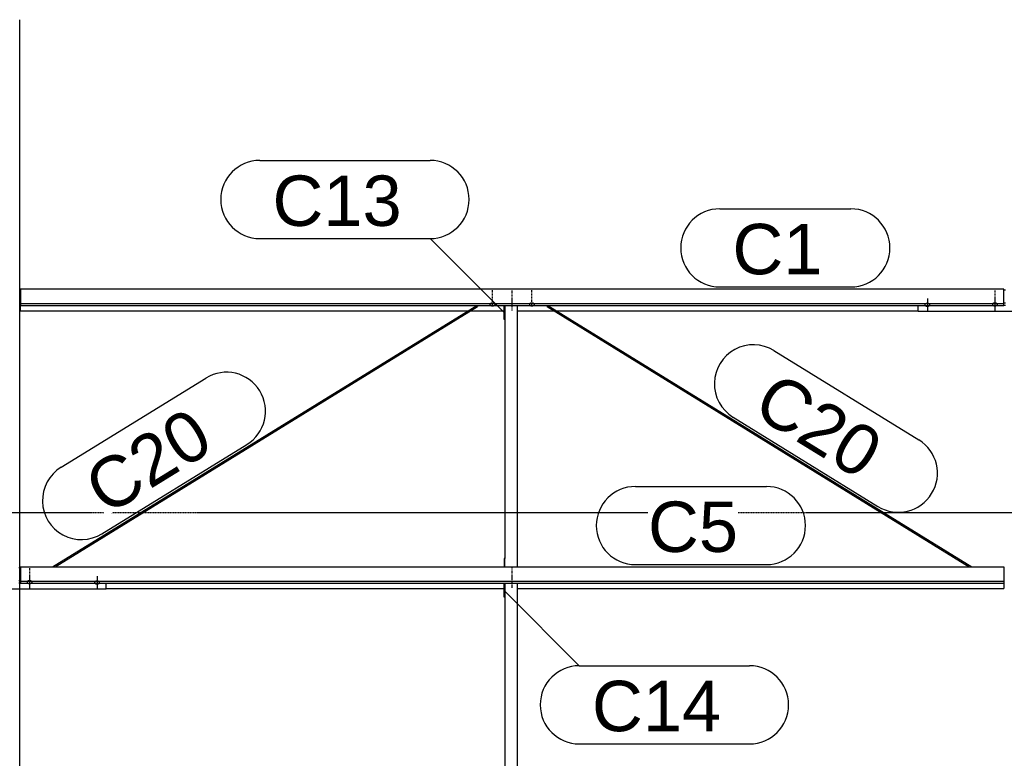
# Model space of a CAD drawing. Header units: millimetres. Extents: x -4888 to 73862, y -29046 to 15504.
# Tile 88 of 111: x 42000 to 45498, y 9716 to 12340. Entities that reach past the tile are written whole.
import ezdxf

# ---------------------------------------------------------------- set-up
doc = ezdxf.new("R2010")
doc.units = ezdxf.units.MM
doc.linetypes.add('DXK_LINE_DOT2', pattern=[3.9198, 1.9599, -1.9599])
doc.linetypes.add('DXK_LINE_DOT3', pattern=[5.9187, 2.979, -0.9799, 0.9799, -0.9799])
doc.styles.add('Arial', font='ARIAL.TTF', dxfattribs={"height": 0.2})

# ---------------------------------------------------------------- blocks, each defined once
blk = doc.blocks.new('Bolt-1953139-18688 - 1282')
at = {"color": 5, "linetype": 'DXK_LINE_DOT2'}
blk.add_line((43750, 10321.8), (43750, 10364.1), dxfattribs=at)
blk = doc.blocks.new('GridLine-1953139-4961 - 1282')
at = {"color": 174, "linetype": 'DXK_LINE_DOT3'}
blk.add_line((-1750, 10590), (64750, 10590), dxfattribs=at)
blk = doc.blocks.new('Bolt-1953139-18687 - 1282')
at = {"color": 5, "linetype": 'DXK_LINE_DOT2'}
blk.add_line((43750, 10351.6), (43750, 10394), dxfattribs=at)
blk = doc.blocks.new('Part-1953139-19141 - 1282')
at = {"color": 3, "linetype": 'Continuous'}
for p, q in [((42116.9, 10396.9), (43623.8, 11324.9)), ((42126, 10396.9), (43626.2, 11320.8)), ((43624.2, 11324.9), (43625, 11324.2)), ((43625, 11324.2), (43626.1, 11322.6)), ((43626.1, 11322.6), (43626.5, 11321.2)), ((43626.5, 11321.2), (43626.2, 11320.8))]:
    blk.add_line(p, q, dxfattribs=at)
blk = doc.blocks.new('Part-1953139-17759 - 1282')
at = {"color": 3, "linetype": 'Continuous'}
for p, q in [((41997, 10394.5), (42003, 10394.5)), ((41693, 10317.5), (41693, 10338.6)), ((41997, 10347.9), (42003, 10347.9)), ((41997, 10339.4), (42003, 10339.4)), ((42307, 10317.5), (42307, 10338.6)), ((42307, 10317.5), (41693, 10317.5))]:
    blk.add_line(p, q, dxfattribs=at)
blk = doc.blocks.new('GridLine-1953139-4953 - 1282')
at = {"color": 174, "linetype": 'DXK_LINE_DOT3'}
blk.add_line((42000, -1750), (42000, 12340), dxfattribs=at)
blk = doc.blocks.new('Bolt-1953139-17763 - 1282')
at = {"color": 5, "linetype": 'DXK_LINE_DOT2'}
blk.add_line((42035, 10391.8), (42035, 10349.5), dxfattribs=at)
blk = doc.blocks.new('Part-1953139-17172 - 1282')
at = {"color": 3, "linetype": 'Continuous'}
for p, q in [((42003, 10396.9), (45497, 10396.9)), ((42003, 10396.9), (42003, 10338.6)), ((45497, 10396.9), (45497, 10338.6)), ((42003, 10346.1), (45497, 10346.1)), ((42003, 10338.6), (45497, 10338.6)), ((45497, 10338.6), (45497, 10319.9)), ((42307, 10319.9), (43722, 10319.9)), ((43769, 10319.9), (45497, 10319.9))]:
    blk.add_line(p, q, dxfattribs=at)
blk = doc.blocks.new('Part-1953139-17171 - 1282')
at = {"color": 3, "linetype": 'Continuous'}
for p, q in [((45497, 11383.2), (42003, 11383.2)), ((42003, 11383.2), (42003, 11324.9)), ((45497, 11324.9), (45497, 11383.2)), ((42003, 11332.4), (45497, 11332.4)), ((42003, 11324.9), (45497, 11324.9)), ((42003, 11306.2), (42003, 11324.9)), ((42003, 11306.2), (43593.5, 11306.2)), ((43602.6, 11306.2), (43722, 11306.2)), ((43769, 11306.2), (43897.4, 11306.2)), ((43906.5, 11306.2), (45193, 11306.2))]:
    blk.add_line(p, q, dxfattribs=at)
blk = doc.blocks.new('Part-1953139-17570 - 1282')
at = {"color": 3, "linetype": 'Continuous'}
for p, q in [((45497, 11380.7), (45503, 11380.7)), ((45193, 11303.8), (45193, 11324.9)), ((45807, 11303.8), (45193, 11303.8)), ((45497, 11334.2), (45503, 11334.2)), ((45497, 11325.7), (45503, 11325.7)), ((45807, 11303.8), (45807, 11324.9))]:
    blk.add_line(p, q, dxfattribs=at)
blk = doc.blocks.new('Bolt-1953139-17573 - 1282')
at = {"color": 5, "linetype": 'Continuous'}
for p, q in [((45465, 11348.3), (45465, 11306)), ((45456.2, 11329.5), (45456, 11329.1)), ((45456, 11329.1), (45456, 11328.6)), ((45456, 11328.6), (45456, 11328.1)), ((45456, 11328.1), (45456.2, 11327.7)), ((45456.4, 11330), (45456.2, 11329.5)), ((45456.2, 11327.7), (45456.4, 11327.2)), ((45456.7, 11330.4), (45456.4, 11330)), ((45456.4, 11327.2), (45456.7, 11326.8)), ((45457.1, 11330.8), (45456.7, 11330.4)), ((45456.7, 11326.8), (45457.1, 11326.3)), ((45457.5, 11331.3), (45457.1, 11330.8)), ((45457.1, 11326.3), (45457.5, 11325.9)), ((45458, 11331.6), (45457.5, 11331.3)), ((45457.5, 11325.9), (45458, 11325.6)), ((45458.6, 11332), (45458, 11331.6)), ((45458, 11325.6), (45458.6, 11325.2)), ((45459.3, 11332.3), (45458.6, 11332)), ((45458.6, 11325.2), (45459.3, 11324.9)), ((45460, 11332.6), (45459.3, 11332.3)), ((45459.3, 11324.9), (45460, 11324.6)), ((45460.8, 11332.8), (45460, 11332.6)), ((45460, 11324.6), (45460.8, 11324.4)), ((45461.6, 11333), (45460.8, 11332.8)), ((45460.8, 11324.4), (45461.6, 11324.2)), ((45462.4, 11333.2), (45461.6, 11333)), ((45461.6, 11324.2), (45462.4, 11324)), ((45463.2, 11333.3), (45462.4, 11333.2)), ((45462.4, 11324), (45463.2, 11323.9)), ((45464.1, 11333.4), (45463.2, 11333.3)), ((45463.2, 11323.9), (45464.1, 11323.8)), ((45465, 11333.4), (45464.1, 11333.4)), ((45464.1, 11323.8), (45465, 11323.8)), ((45465.9, 11333.4), (45465, 11333.4)), ((45465, 11323.8), (45465.9, 11323.8)), ((45466.8, 11333.3), (45465.9, 11333.4)), ((45465.9, 11323.8), (45466.8, 11323.9)), ((45467.6, 11333.2), (45466.8, 11333.3)), ((45466.8, 11323.9), (45467.6, 11324)), ((45468.4, 11333), (45467.6, 11333.2)), ((45467.6, 11324), (45468.4, 11324.2)), ((45469.2, 11332.8), (45468.4, 11333)), ((45468.4, 11324.2), (45469.2, 11324.4)), ((45470, 11332.6), (45469.2, 11332.8)), ((45469.2, 11324.4), (45470, 11324.6)), ((45470.7, 11332.3), (45470, 11332.6)), ((45470, 11324.6), (45470.7, 11324.9)), ((45471.4, 11332), (45470.7, 11332.3)), ((45470.7, 11324.9), (45471.4, 11325.2)), ((45472, 11331.6), (45471.4, 11332)), ((45471.4, 11325.2), (45472, 11325.6)), ((45472.5, 11331.3), (45472, 11331.6)), ((45472, 11325.6), (45472.5, 11325.9)), ((45472.9, 11330.8), (45472.5, 11331.3)), ((45472.5, 11325.9), (45472.9, 11326.3)), ((45473.3, 11330.4), (45472.9, 11330.8)), ((45472.9, 11326.3), (45473.3, 11326.8)), ((45473.6, 11330), (45473.3, 11330.4)), ((45473.3, 11326.8), (45473.6, 11327.2)), ((45473.8, 11329.5), (45473.6, 11330)), ((45473.6, 11327.2), (45473.8, 11327.7)), ((45474, 11329.1), (45473.8, 11329.5)), ((45473.8, 11327.7), (45474, 11328.1)), ((45474, 11328.6), (45474, 11329.1)), ((45474, 11328.1), (45474, 11328.6))]:
    blk.add_line(p, q, dxfattribs=at)
blk = doc.blocks.new('Bolt-1953139-17574 - 1282')
at = {"color": 5, "linetype": 'DXK_LINE_DOT2'}
blk.add_line((45465, 11378.1), (45465, 11335.8), dxfattribs=at)
blk = doc.blocks.new('Bolt-1953139-17576 - 1282')
at = {"color": 5, "linetype": 'Continuous'}
for p, q in [((45225, 11349.8), (45225, 11307.4)), ((45216.2, 11328.2), (45216, 11327.7)), ((45216, 11327.7), (45216, 11327.2)), ((45216, 11327.2), (45216, 11326.8)), ((45216, 11326.8), (45216.2, 11326.3)), ((45216.4, 11328.6), (45216.2, 11328.2)), ((45216.2, 11326.3), (45216.4, 11325.8)), ((45216.7, 11329.1), (45216.4, 11328.6)), ((45216.4, 11325.8), (45216.7, 11325.4)), ((45217.1, 11329.5), (45216.7, 11329.1)), ((45216.7, 11325.4), (45217.1, 11325)), ((45217.5, 11329.9), (45217.1, 11329.5)), ((45217.1, 11325), (45217.5, 11324.6)), ((45218, 11330.3), (45217.5, 11329.9)), ((45217.5, 11324.6), (45218, 11324.2)), ((45218.6, 11330.6), (45218, 11330.3)), ((45218, 11324.2), (45218.6, 11323.8)), ((45219.3, 11330.9), (45218.6, 11330.6)), ((45218.6, 11323.8), (45219.3, 11323.5)), ((45220, 11331.2), (45219.3, 11330.9)), ((45219.3, 11323.5), (45220, 11323.3)), ((45220.8, 11331.5), (45220, 11331.2)), ((45220, 11323.3), (45220.8, 11323)), ((45221.6, 11331.7), (45220.8, 11331.5)), ((45220.8, 11323), (45221.6, 11322.8)), ((45222.4, 11331.8), (45221.6, 11331.7)), ((45221.6, 11322.8), (45222.4, 11322.7)), ((45223.2, 11331.9), (45222.4, 11331.8)), ((45222.4, 11322.7), (45223.2, 11322.5)), ((45224.1, 11332), (45223.2, 11331.9)), ((45223.2, 11322.5), (45224.1, 11322.5)), ((45225, 11332), (45224.1, 11332)), ((45224.1, 11322.5), (45225, 11322.4)), ((45225.9, 11332), (45225, 11332)), ((45225, 11322.4), (45225.9, 11322.5)), ((45226.8, 11331.9), (45225.9, 11332)), ((45225.9, 11322.5), (45226.8, 11322.5)), ((45227.6, 11331.8), (45226.8, 11331.9)), ((45226.8, 11322.5), (45227.6, 11322.7)), ((45228.4, 11331.7), (45227.6, 11331.8)), ((45227.6, 11322.7), (45228.4, 11322.8)), ((45229.2, 11331.5), (45228.4, 11331.7)), ((45228.4, 11322.8), (45229.2, 11323)), ((45230, 11331.2), (45229.2, 11331.5)), ((45229.2, 11323), (45230, 11323.3)), ((45230.7, 11330.9), (45230, 11331.2)), ((45230, 11323.3), (45230.7, 11323.5)), ((45231.4, 11330.6), (45230.7, 11330.9)), ((45230.7, 11323.5), (45231.4, 11323.8)), ((45232, 11330.3), (45231.4, 11330.6)), ((45231.4, 11323.8), (45232, 11324.2)), ((45232.5, 11329.9), (45232, 11330.3)), ((45232, 11324.2), (45232.5, 11324.6)), ((45232.9, 11329.5), (45232.5, 11329.9)), ((45232.5, 11324.6), (45232.9, 11325)), ((45233.3, 11329.1), (45232.9, 11329.5)), ((45232.9, 11325), (45233.3, 11325.4)), ((45233.6, 11328.6), (45233.3, 11329.1)), ((45233.3, 11325.4), (45233.6, 11325.8)), ((45233.8, 11328.2), (45233.6, 11328.6)), ((45233.6, 11325.8), (45233.8, 11326.3)), ((45234, 11327.7), (45233.8, 11328.2)), ((45233.8, 11326.3), (45234, 11326.8)), ((45234, 11327.2), (45234, 11327.7)), ((45234, 11326.8), (45234, 11327.2))]:
    blk.add_line(p, q, dxfattribs=at)
blk = doc.blocks.new('Bolt-1953139-18690 - 1282')
at = {"color": 5, "linetype": 'DXK_LINE_DOT2'}
blk.add_line((43750, 11307.3), (43750, 11349.6), dxfattribs=at)
blk = doc.blocks.new('Part-1953139-19142 - 1282')
at = {"color": 3, "linetype": 'Continuous'}
for p, q in [((43873.5, 11321.2), (43873.9, 11322.6)), ((43873.8, 11320.8), (43873.5, 11321.2)), ((43873.8, 11320.8), (45374, 10396.9)), ((43873.9, 11322.6), (43875, 11324.2)), ((43875, 11324.2), (43875.8, 11324.9)), ((43876.2, 11324.9), (45383.1, 10396.9))]:
    blk.add_line(p, q, dxfattribs=at)
blk = doc.blocks.new('Bolt-1953139-17762 - 1282')
at = {"color": 5, "linetype": 'Continuous'}
for p, q in [((42035, 10362), (42035, 10319.7)), ((42026.2, 10343.2), (42026, 10342.8)), ((42026, 10342.8), (42026, 10342.3)), ((42026, 10342.3), (42026, 10341.8)), ((42026, 10341.8), (42026.2, 10341.4)), ((42026.4, 10343.7), (42026.2, 10343.2)), ((42026.2, 10341.4), (42026.4, 10340.9)), ((42026.7, 10344.1), (42026.4, 10343.7)), ((42026.4, 10340.9), (42026.7, 10340.5)), ((42027.1, 10344.6), (42026.7, 10344.1)), ((42026.7, 10340.5), (42027.1, 10340)), ((42027.5, 10345), (42027.1, 10344.6)), ((42027.1, 10340), (42027.5, 10339.6)), ((42028, 10345.3), (42027.5, 10345)), ((42027.5, 10339.6), (42028, 10339.3)), ((42028.6, 10345.7), (42028, 10345.3)), ((42028, 10339.3), (42028.6, 10338.9)), ((42029.3, 10346), (42028.6, 10345.7)), ((42028.6, 10338.9), (42029.3, 10338.6)), ((42030, 10346.3), (42029.3, 10346)), ((42029.3, 10338.6), (42030, 10338.3)), ((42030.8, 10346.5), (42030, 10346.3)), ((42030, 10338.3), (42030.8, 10338.1)), ((42031.6, 10346.7), (42030.8, 10346.5)), ((42030.8, 10338.1), (42031.6, 10337.9)), ((42032.4, 10346.9), (42031.6, 10346.7)), ((42031.6, 10337.9), (42032.4, 10337.7)), ((42033.2, 10347), (42032.4, 10346.9)), ((42032.4, 10337.7), (42033.2, 10337.6)), ((42034.1, 10347.1), (42033.2, 10347)), ((42033.2, 10337.6), (42034.1, 10337.5)), ((42035, 10347.1), (42034.1, 10347.1)), ((42034.1, 10337.5), (42035, 10337.5)), ((42035.9, 10347.1), (42035, 10347.1)), ((42035, 10337.5), (42035.9, 10337.5)), ((42036.8, 10347), (42035.9, 10347.1)), ((42035.9, 10337.5), (42036.8, 10337.6)), ((42037.6, 10346.9), (42036.8, 10347)), ((42036.8, 10337.6), (42037.6, 10337.7)), ((42038.4, 10346.7), (42037.6, 10346.9)), ((42037.6, 10337.7), (42038.4, 10337.9)), ((42039.2, 10346.5), (42038.4, 10346.7)), ((42038.4, 10337.9), (42039.2, 10338.1)), ((42040, 10346.3), (42039.2, 10346.5)), ((42039.2, 10338.1), (42040, 10338.3)), ((42040.7, 10346), (42040, 10346.3)), ((42040, 10338.3), (42040.7, 10338.6)), ((42041.4, 10345.7), (42040.7, 10346)), ((42040.7, 10338.6), (42041.4, 10338.9)), ((42042, 10345.3), (42041.4, 10345.7)), ((42041.4, 10338.9), (42042, 10339.3)), ((42042.5, 10345), (42042, 10345.3)), ((42042, 10339.3), (42042.5, 10339.6)), ((42042.9, 10344.6), (42042.5, 10345)), ((42042.5, 10339.6), (42042.9, 10340)), ((42043.3, 10344.1), (42042.9, 10344.6)), ((42042.9, 10340), (42043.3, 10340.5)), ((42043.6, 10343.7), (42043.3, 10344.1)), ((42043.3, 10340.5), (42043.6, 10340.9)), ((42043.8, 10343.2), (42043.6, 10343.7)), ((42043.6, 10340.9), (42043.8, 10341.4)), ((42044, 10342.8), (42043.8, 10343.2)), ((42043.8, 10341.4), (42044, 10341.8)), ((42044, 10342.3), (42044, 10342.8)), ((42044, 10341.8), (42044, 10342.3))]:
    blk.add_line(p, q, dxfattribs=at)
blk = doc.blocks.new('Bolt-1953139-17765 - 1282')
at = {"color": 5, "linetype": 'Continuous'}
for p, q in [((42275, 10363.5), (42275, 10321.1)), ((42266.2, 10341.9), (42266, 10341.4)), ((42266, 10341.4), (42266, 10340.9)), ((42266, 10340.9), (42266, 10340.5)), ((42266, 10340.5), (42266.2, 10340)), ((42266.4, 10342.3), (42266.2, 10341.9)), ((42266.2, 10340), (42266.4, 10339.6)), ((42266.7, 10342.8), (42266.4, 10342.3)), ((42266.4, 10339.6), (42266.7, 10339.1)), ((42267.1, 10343.2), (42266.7, 10342.8)), ((42266.7, 10339.1), (42267.1, 10338.7)), ((42267.5, 10343.6), (42267.1, 10343.2)), ((42267.1, 10338.7), (42267.5, 10338.3)), ((42268, 10344), (42267.5, 10343.6)), ((42267.5, 10338.3), (42268, 10337.9)), ((42268.6, 10344.3), (42268, 10344)), ((42268, 10337.9), (42268.6, 10337.6)), ((42269.3, 10344.7), (42268.6, 10344.3)), ((42268.6, 10337.6), (42269.3, 10337.2)), ((42270, 10344.9), (42269.3, 10344.7)), ((42269.3, 10337.2), (42270, 10337)), ((42270.8, 10345.2), (42270, 10344.9)), ((42270, 10337), (42270.8, 10336.7)), ((42271.6, 10345.4), (42270.8, 10345.2)), ((42270.8, 10336.7), (42271.6, 10336.5)), ((42272.4, 10345.5), (42271.6, 10345.4)), ((42271.6, 10336.5), (42272.4, 10336.4)), ((42273.2, 10345.6), (42272.4, 10345.5)), ((42272.4, 10336.4), (42273.2, 10336.3)), ((42274.1, 10345.7), (42273.2, 10345.6)), ((42273.2, 10336.3), (42274.1, 10336.2)), ((42275, 10345.7), (42274.1, 10345.7)), ((42274.1, 10336.2), (42275, 10336.2)), ((42275.9, 10345.7), (42275, 10345.7)), ((42275, 10336.2), (42275.9, 10336.2)), ((42276.8, 10345.6), (42275.9, 10345.7)), ((42275.9, 10336.2), (42276.8, 10336.3)), ((42277.6, 10345.5), (42276.8, 10345.6)), ((42276.8, 10336.3), (42277.6, 10336.4)), ((42278.4, 10345.4), (42277.6, 10345.5)), ((42277.6, 10336.4), (42278.4, 10336.5)), ((42279.2, 10345.2), (42278.4, 10345.4)), ((42278.4, 10336.5), (42279.2, 10336.7)), ((42280, 10344.9), (42279.2, 10345.2)), ((42279.2, 10336.7), (42280, 10337)), ((42280.7, 10344.7), (42280, 10344.9)), ((42280, 10337), (42280.7, 10337.2)), ((42281.4, 10344.3), (42280.7, 10344.7)), ((42280.7, 10337.2), (42281.4, 10337.6)), ((42282, 10344), (42281.4, 10344.3)), ((42281.4, 10337.6), (42282, 10337.9)), ((42282.5, 10343.6), (42282, 10344)), ((42282, 10337.9), (42282.5, 10338.3)), ((42282.9, 10343.2), (42282.5, 10343.6)), ((42282.5, 10338.3), (42282.9, 10338.7)), ((42283.3, 10342.8), (42282.9, 10343.2)), ((42282.9, 10338.7), (42283.3, 10339.1)), ((42283.6, 10342.3), (42283.3, 10342.8)), ((42283.3, 10339.1), (42283.6, 10339.6)), ((42283.8, 10341.9), (42283.6, 10342.3)), ((42283.6, 10339.6), (42283.8, 10340)), ((42284, 10341.4), (42283.8, 10341.9)), ((42283.8, 10340), (42284, 10340.5)), ((42284, 10340.9), (42284, 10341.4)), ((42284, 10340.5), (42284, 10340.9))]:
    blk.add_line(p, q, dxfattribs=at)
blk = doc.blocks.new('Part-1953139-18686 - 1282')
at = {"color": 3, "linetype": 'Continuous'}
for p, q in [((43722, 11275.6), (43722, 11324.9)), ((43724, 11324.9), (43724, 10426.5)), ((43769, 10396.9), (43769, 11324.9)), ((43724, 11275.6), (43722, 11275.6)), ((43724, 10426.5), (43722, 10426.5)), ((43722, 10426.5), (43722, 10396.9)), ((43724, 10396.9), (43724, 10426.5))]:
    blk.add_line(p, q, dxfattribs=at)
blk = doc.blocks.new('Bolt-1953139-18689 - 1282')
at = {"color": 5, "linetype": 'DXK_LINE_DOT2'}
blk.add_line((43750, 11337.1), (43750, 11379.4), dxfattribs=at)
blk = doc.blocks.new('Part-1953139-18691 - 1282')
at = {"color": 3, "linetype": 'Continuous'}
for p, q in [((43722, 10289.3), (43722, 10338.6)), ((43724, 10338.6), (43724, 9393.6)), ((43769, 9364), (43769, 10338.6)), ((43724, 10289.3), (43722, 10289.3)), ((43724, 9393.6), (43722, 9393.6)), ((43722, 9393.6), (43722, 9364)), ((43724, 9364), (43724, 9393.6))]:
    blk.add_line(p, q, dxfattribs=at)
blk = doc.blocks.new('Bolt-1953139-19144 - 1282')
at = {"color": 5, "linetype": 'Continuous'}
for p, q in [((43671.2, 11329.5), (43671, 11329.1)), ((43671, 11329.1), (43671, 11328.6)), ((43671, 11328.6), (43671, 11328.1)), ((43671, 11328.1), (43671.2, 11327.7)), ((43671.4, 11330), (43671.2, 11329.5)), ((43671.2, 11327.7), (43671.4, 11327.2)), ((43671.7, 11330.4), (43671.4, 11330)), ((43671.4, 11327.2), (43671.7, 11326.8)), ((43672.1, 11330.8), (43671.7, 11330.4)), ((43671.7, 11326.8), (43672.1, 11326.3)), ((43672.5, 11331.2), (43672.1, 11330.8)), ((43672.1, 11326.3), (43672.5, 11325.9)), ((43673, 11331.6), (43672.5, 11331.2)), ((43672.5, 11325.9), (43673, 11325.6)), ((43673.6, 11332), (43673, 11331.6)), ((43673, 11325.6), (43673.6, 11325.2)), ((43674.3, 11332.3), (43673.6, 11332)), ((43673.6, 11325.2), (43674.3, 11324.9)), ((43675, 11332.6), (43674.3, 11332.3)), ((43674.3, 11324.9), (43675, 11324.6)), ((43675.8, 11332.8), (43675, 11332.6)), ((43675, 11324.6), (43675.8, 11324.4)), ((43676.6, 11333), (43675.8, 11332.8)), ((43675.8, 11324.4), (43676.6, 11324.2)), ((43677.4, 11333.2), (43676.6, 11333)), ((43676.6, 11324.2), (43677.4, 11324)), ((43678.2, 11333.3), (43677.4, 11333.2)), ((43677.4, 11324), (43678.2, 11323.9)), ((43679.1, 11333.4), (43678.2, 11333.3)), ((43678.2, 11323.9), (43679.1, 11323.8)), ((43680, 11333.4), (43679.1, 11333.4)), ((43679.1, 11323.8), (43680, 11323.8)), ((43680.9, 11333.4), (43680, 11333.4)), ((43680, 11325.2), (43680, 11333.3)), ((43680, 11323.8), (43680.9, 11323.8)), ((43681.8, 11333.3), (43680.9, 11333.4)), ((43680.9, 11323.8), (43681.8, 11323.9)), ((43682.6, 11333.2), (43681.8, 11333.3)), ((43681.8, 11323.9), (43682.6, 11324)), ((43683.4, 11333), (43682.6, 11333.2)), ((43682.6, 11324), (43683.4, 11324.2)), ((43684.2, 11332.8), (43683.4, 11333)), ((43683.4, 11324.2), (43684.2, 11324.4)), ((43685, 11332.6), (43684.2, 11332.8)), ((43684.2, 11324.4), (43685, 11324.6)), ((43685.7, 11332.3), (43685, 11332.6)), ((43685, 11324.6), (43685.7, 11324.9)), ((43686.4, 11332), (43685.7, 11332.3)), ((43685.7, 11324.9), (43686.4, 11325.2)), ((43687, 11331.6), (43686.4, 11332)), ((43686.4, 11325.2), (43687, 11325.6)), ((43687.5, 11331.2), (43687, 11331.6)), ((43687, 11325.6), (43687.5, 11325.9)), ((43687.9, 11330.8), (43687.5, 11331.2)), ((43687.5, 11325.9), (43687.9, 11326.3)), ((43688.3, 11330.4), (43687.9, 11330.8)), ((43687.9, 11326.3), (43688.3, 11326.8)), ((43688.6, 11330), (43688.3, 11330.4)), ((43688.3, 11326.8), (43688.6, 11327.2)), ((43688.8, 11329.5), (43688.6, 11330)), ((43688.6, 11327.2), (43688.8, 11327.7)), ((43689, 11329.1), (43688.8, 11329.5)), ((43688.8, 11327.7), (43689, 11328.1)), ((43689, 11328.6), (43689, 11329.1)), ((43689, 11328.1), (43689, 11328.6))]:
    blk.add_line(p, q, dxfattribs=at)
blk = doc.blocks.new('Bolt-1953139-19143 - 1282')
at = {"color": 5, "linetype": 'DXK_LINE_DOT2'}
blk.add_line((43680, 11337.9), (43680, 11380.2), dxfattribs=at)
blk = doc.blocks.new('Bolt-1953139-19145 - 1282')
at = {"color": 5, "linetype": 'DXK_LINE_DOT2'}
blk.add_line((43820, 11337.9), (43820, 11380.2), dxfattribs=at)
blk = doc.blocks.new('Bolt-1953139-19146 - 1282')
at = {"color": 5, "linetype": 'Continuous'}
for p, q in [((43811.2, 11329.5), (43811, 11329.1)), ((43811, 11329.1), (43811, 11328.6)), ((43811, 11328.6), (43811, 11328.1)), ((43811, 11328.1), (43811.2, 11327.7)), ((43811.4, 11330), (43811.2, 11329.5)), ((43811.2, 11327.7), (43811.4, 11327.2)), ((43811.7, 11330.4), (43811.4, 11330)), ((43811.4, 11327.2), (43811.7, 11326.8)), ((43812.1, 11330.8), (43811.7, 11330.4)), ((43811.7, 11326.8), (43812.1, 11326.3)), ((43812.5, 11331.2), (43812.1, 11330.8)), ((43812.1, 11326.3), (43812.5, 11325.9)), ((43813, 11331.6), (43812.5, 11331.2)), ((43812.5, 11325.9), (43813, 11325.6)), ((43813.6, 11332), (43813, 11331.6)), ((43813, 11325.6), (43813.6, 11325.2)), ((43814.3, 11332.3), (43813.6, 11332)), ((43813.6, 11325.2), (43814.3, 11324.9)), ((43815, 11332.6), (43814.3, 11332.3)), ((43814.3, 11324.9), (43815, 11324.6)), ((43815.8, 11332.8), (43815, 11332.6)), ((43815, 11324.6), (43815.8, 11324.4)), ((43816.6, 11333), (43815.8, 11332.8)), ((43815.8, 11324.4), (43816.6, 11324.2)), ((43817.4, 11333.2), (43816.6, 11333)), ((43816.6, 11324.2), (43817.4, 11324)), ((43818.2, 11333.3), (43817.4, 11333.2)), ((43817.4, 11324), (43818.2, 11323.9)), ((43819.1, 11333.4), (43818.2, 11333.3)), ((43818.2, 11323.9), (43819.1, 11323.8)), ((43820, 11333.4), (43819.1, 11333.4)), ((43819.1, 11323.8), (43820, 11323.8)), ((43820.9, 11333.4), (43820, 11333.4)), ((43820, 11325.2), (43820, 11333.3)), ((43820, 11323.8), (43820.9, 11323.8)), ((43821.8, 11333.3), (43820.9, 11333.4)), ((43820.9, 11323.8), (43821.8, 11323.9)), ((43822.6, 11333.2), (43821.8, 11333.3)), ((43821.8, 11323.9), (43822.6, 11324)), ((43823.4, 11333), (43822.6, 11333.2)), ((43822.6, 11324), (43823.4, 11324.2)), ((43824.2, 11332.8), (43823.4, 11333)), ((43823.4, 11324.2), (43824.2, 11324.4)), ((43825, 11332.6), (43824.2, 11332.8)), ((43824.2, 11324.4), (43825, 11324.6)), ((43825.7, 11332.3), (43825, 11332.6)), ((43825, 11324.6), (43825.7, 11324.9)), ((43826.4, 11332), (43825.7, 11332.3)), ((43825.7, 11324.9), (43826.4, 11325.2)), ((43827, 11331.6), (43826.4, 11332)), ((43826.4, 11325.2), (43827, 11325.6)), ((43827.5, 11331.2), (43827, 11331.6)), ((43827, 11325.6), (43827.5, 11325.9)), ((43827.9, 11330.8), (43827.5, 11331.2)), ((43827.5, 11325.9), (43827.9, 11326.3)), ((43828.3, 11330.4), (43827.9, 11330.8)), ((43827.9, 11326.3), (43828.3, 11326.8)), ((43828.6, 11330), (43828.3, 11330.4)), ((43828.3, 11326.8), (43828.6, 11327.2)), ((43828.8, 11329.5), (43828.6, 11330)), ((43828.6, 11327.2), (43828.8, 11327.7)), ((43829, 11329.1), (43828.8, 11329.5)), ((43828.8, 11327.7), (43829, 11328.1)), ((43829, 11328.6), (43829, 11329.1)), ((43829, 11328.1), (43829, 11328.6))]:
    blk.add_line(p, q, dxfattribs=at)
blk = doc.blocks.new('Mark-1953139-19339 - 1282')
at = {"color": 136, "linetype": 'Continuous'}
for p, q in [((44487.5, 11668.2), (44953.2, 11668.2)), ((44487.5, 11390.7), (44953.2, 11390.7))]:
    blk.add_line(p, q, dxfattribs=at)
for centre, radius, start, end in [((44487.5, 11529.4), 138.7, 90, 270), ((44953.2, 11529.4), 138.8, 270, 90)]:
    blk.add_arc(centre, radius, start, end, dxfattribs=at)
at = {"color": 0}
blk.add_wipeout([(44852, 11435.7), (44852, 11623.2), (44532.5, 11623.2), (44532.5, 11435.7)], dxfattribs=at)
blk.add_wipeout([(44852, 11435.7), (44852, 11623.2), (44532.5, 11623.2), (44532.5, 11435.7)], dxfattribs=at)
at = {"color": 2, "style": 'Arial'}
blk.add_text('C1', height=179.08, dxfattribs=at).set_placement((44532.5, 11435.7))
blk = doc.blocks.new('Mark-1953139-19340 - 1282')
at = {"color": 136, "linetype": 'Continuous'}
for p, q in [((44187.5, 10681.9), (44653.2, 10681.9)), ((44187.5, 10404.4), (44653.2, 10404.4))]:
    blk.add_line(p, q, dxfattribs=at)
for centre, radius, start, end in [((44187.5, 10543.1), 138.7, 90, 270), ((44653.2, 10543.1), 138.8, 270, 90)]:
    blk.add_arc(centre, radius, start, end, dxfattribs=at)
at = {"color": 0}
blk.add_wipeout([(44552, 10449.4), (44552, 10636.9), (44232.5, 10636.9), (44232.5, 10449.4)], dxfattribs=at)
blk.add_wipeout([(44552, 10449.4), (44552, 10636.9), (44232.5, 10636.9), (44232.5, 10449.4)], dxfattribs=at)
at = {"color": 2, "style": 'Arial'}
blk.add_text('C5', height=179.08, dxfattribs=at).set_placement((44232.5, 10449.4))
blk = doc.blocks.new('Mark-1953139-19712 - 1282')
at = {"color": 136, "linetype": 'Continuous'}
for p, q in [((42853.3, 11840), (43458.1, 11840)), ((42853.3, 11562.5), (43458.1, 11562.5)), ((43723.2, 11297.4), (43458.1, 11562.5))]:
    blk.add_line(p, q, dxfattribs=at)
for centre, start, end in [((42853.3, 11701.3), 90, 270), ((43458.1, 11701.3), 270, 90)]:
    blk.add_arc(centre, 138.8, start, end, dxfattribs=at)
at = {"color": 0}
blk.add_wipeout([(43356.8, 11607.5), (43356.8, 11795), (42898.3, 11795), (42898.3, 11607.5)], dxfattribs=at)
blk.add_wipeout([(43356.8, 11607.5), (43356.8, 11795), (42898.3, 11795), (42898.3, 11607.5)], dxfattribs=at)
at = {"color": 2, "style": 'Arial'}
blk.add_text('C13', height=179.08, dxfattribs=at).set_placement((42898.3, 11607.5))
blk = doc.blocks.new('Mark-1953139-19713 - 1282')
at = {"color": 136, "linetype": 'Continuous'}
for p, q in [((43723.2, 10310.3), (43988.4, 10045.2)), ((43988.4, 10045.2), (44593.2, 10045.2)), ((43988.4, 9767.7), (44593.2, 9767.7))]:
    blk.add_line(p, q, dxfattribs=at)
for centre, start, end in [((43988.4, 9906.4), 90, 270), ((44593.2, 9906.4), 270, 90)]:
    blk.add_arc(centre, 138.8, start, end, dxfattribs=at)
at = {"color": 0}
blk.add_wipeout([(44491.9, 9812.7), (44491.9, 10000.2), (44033.4, 10000.2), (44033.4, 9812.7)], dxfattribs=at)
blk.add_wipeout([(44491.9, 9812.7), (44491.9, 10000.2), (44033.4, 10000.2), (44033.4, 9812.7)], dxfattribs=at)
at = {"color": 2, "style": 'Arial'}
blk.add_text('C14', height=179.08, dxfattribs=at).set_placement((44033.4, 9812.7))
blk = doc.blocks.new('Mark-1953139-19869 - 1282')
at = {"color": 0}
blk.add_wipeout([(42697.6, 10816.2), (42599.2, 10975.8), (42208.8, 10735.4), (42307.2, 10575.7)], dxfattribs=at)
blk.add_wipeout([(42697.6, 10816.2), (42599.2, 10975.8), (42208.8, 10735.4), (42307.2, 10575.7)], dxfattribs=at)
at = {"color": 136, "linetype": 'Continuous'}
for p, q in [((42146.9, 10750.1), (42661.9, 11067.2)), ((42292.4, 10513.8), (42807.4, 10830.9))]:
    blk.add_line(p, q, dxfattribs=at)
for centre, start, end in [((42734.6, 10949.1), 301.6261, 121.6261), ((42219.7, 10632), 121.6261, 301.6261)]:
    blk.add_arc(centre, 138.7, start, end, dxfattribs=at)
at = {"color": 2, "style": 'Arial'}
blk.add_text('C20', height=179.08, rotation=31.6273, dxfattribs=at).set_placement((42307.2, 10575.7))
blk = doc.blocks.new('Mark-1953139-19870 - 1282')
at = {"color": 0}
blk.add_wipeout([(44986.8, 10702.6), (45085.1, 10862.3), (44694.7, 11102.7), (44596.4, 10943)], dxfattribs=at)
blk.add_wipeout([(44986.8, 10702.6), (45085.1, 10862.3), (44694.7, 11102.7), (44596.4, 10943)], dxfattribs=at)
at = {"color": 136, "linetype": 'Continuous'}
for p, q in [((44680, 11164.6), (45194.9, 10847.5)), ((44534.5, 10928.3), (45049.4, 10611.2))]:
    blk.add_line(p, q, dxfattribs=at)
for centre, start, end in [((44607.2, 11046.5), 58.374, 238.374), ((45122.2, 10729.3), 238.374, 58.374)]:
    blk.add_arc(centre, 138.8, start, end, dxfattribs=at)
at = {"color": 2, "style": 'Arial'}
blk.add_text('C20', height=179.08, rotation=-31.6273, dxfattribs=at).set_placement((44596.4, 10943))

msp = doc.modelspace()

# ---------------------------------------------------------------- block references
for name in ['GridLine-1953139-4953 - 1282', 'Part-1953139-17171 - 1282', 'Bolt-1953139-19143 - 1282', 'Bolt-1953139-18689 - 1282', 'Bolt-1953139-19145 - 1282', 'Part-1953139-17570 - 1282', 'Bolt-1953139-17574 - 1282', 'Bolt-1953139-18690 - 1282', 'Bolt-1953139-17576 - 1282', 'Bolt-1953139-17573 - 1282', 'Part-1953139-19141 - 1282', 'Bolt-1953139-19144 - 1282', 'Part-1953139-18686 - 1282', 'Bolt-1953139-19146 - 1282', 'Part-1953139-19142 - 1282', 'GridLine-1953139-4961 - 1282', 'Part-1953139-17759 - 1282', 'Part-1953139-17172 - 1282', 'Bolt-1953139-17763 - 1282', 'Bolt-1953139-18687 - 1282', 'Bolt-1953139-17762 - 1282', 'Bolt-1953139-17765 - 1282', 'Bolt-1953139-18688 - 1282', 'Part-1953139-18691 - 1282']:
    msp.add_blockref(name, (0, 0))

# ---------------------------------------------------------------- next in the draw order: block references
for name in ['Mark-1953139-19712 - 1282', 'Mark-1953139-19339 - 1282', 'Mark-1953139-19869 - 1282', 'Mark-1953139-19340 - 1282', 'Mark-1953139-19713 - 1282']:
    msp.add_blockref(name, (0, 0))

# ---------------------------------------------------------------- next in the draw order: block references
msp.add_blockref('Mark-1953139-19870 - 1282', (0, 0))

doc.saveas('drawing.dxf')
